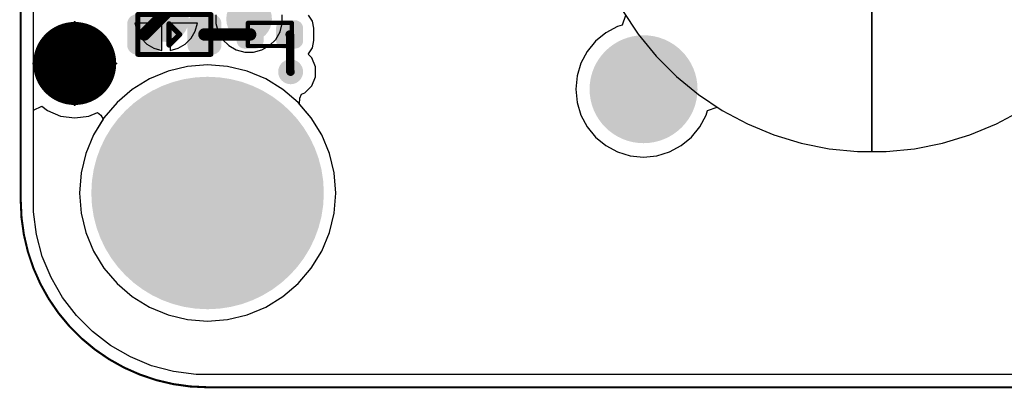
# Model space of a CAD drawing. Header units: inches. Extents: x 0 to 41, y 0 to 25.4.
# Tile 1 of 11: x 0 to 23.7, y 0 to 8.9. Entities that reach past the tile are written whole.
import ezdxf

# ---------------------------------------------------------------- set-up
doc = ezdxf.new("R2010")
doc.units = ezdxf.units.IN
for name, color, linetype in [('Board', 56, 'Continuous'), ('BOTTOM', 5, 'Continuous'), ('Bottom Solder', 6, 'Continuous'), ('Pad Holes', 156, 'Continuous'), ('TOP', 1, 'Continuous'), ('Top Assembly', 56, 'Continuous'), ('Top Solder', 216, 'Continuous'), ('Via Holes', 16, 'Continuous')]:
    doc.layers.add(name, color=color, linetype=linetype)

# ---------------------------------------------------------------- blocks, each defined once
blk = doc.blocks.new('F_____________1___F_________1_2350')
at = {"layer": 'TOP'}
h = blk.add_hatch(color=1, dxfattribs=at)
edge = h.paths.add_edge_path()
edge.add_arc((0, 0), 0.5, 0, 360)
at = {"layer": 'Top Solder'}
h = blk.add_hatch(color=216, dxfattribs=at)
edge = h.paths.add_edge_path()
edge.add_arc((0, 0), 1, 0, 360)
at = {"layer": 'TOP'}
for points, const_width in [([(0.5, 0, 1), (-0.5, 0, 1)], 1), ([(-0.75, 0, 1), (-0.25, 0, 1)], 0.5), ([(0.25, 0, 1), (0.75, 0, 1)], 0.5)]:
    blk.add_lwpolyline(points, format="xyb", close=True, dxfattribs=dict(at, const_width=const_width))
at = {"layer": 'Top Assembly', "const_width": 0.05}
for points in [[(0, 0), (0, 1)], [(0, 0), (-1, 0)], [(0, -1), (0, 0)], [(1, 0), (0, 0)]]:
    blk.add_lwpolyline(points, dxfattribs=at)
at = {"layer": 'Top Assembly'}
for points, const_width in [([(-0.012, 1, 1), (0.012, 1, 1)], 0.025), ([(0.5, 0, 1), (-0.5, 0, 1)], 0.05), ([(-1.012, 0, 1), (-0.988, 0, 1)], 0.025), ([(-0.512, 0, 1), (-0.487, 0, 1)], 0.025), ([(-0.012, 0, 1), (0.012, 0, 1)], 0.025), ([(-0.012, 0, 1), (0.012, 0, 1)], 0.025), ([(-0.012, 0, 1), (0.012, 0, 1)], 0.025), ([(-0.012, 0, 1), (0.012, 0, 1)], 0.025), ([(0.487, 0, 1), (0.512, 0, 1)], 0.025), ([(0.988, 0, 1), (1.012, 0, 1)], 0.025), ([(-0.012, -1, 1), (0.012, -1, 1)], 0.025)]:
    blk.add_lwpolyline(points, format="xyb", close=True, dxfattribs=dict(at, const_width=const_width))
blk = doc.blocks.new('LEDC1608X80N_AK_2355')
at = {"layer": 'TOP'}
h = blk.add_hatch(color=1, dxfattribs=at)
edge = h.paths.add_edge_path()
edge.add_arc((-0.545, -0.255), 0.18, 270, 360)
edge.add_line((-0.365, -0.255), (-0.365, 0.255))
edge.add_arc((-0.545, 0.255), 0.18, 0, 90)
edge.add_line((-0.545, 0.435), (-0.905, 0.435))
edge.add_arc((-0.905, 0.255), 0.18, 90, 180)
edge.add_line((-1.085, 0.255), (-1.085, -0.255))
edge.add_arc((-0.905, -0.255), 0.18, 180, 270)
edge.add_line((-0.905, -0.435), (-0.545, -0.435))
h = blk.add_hatch(color=1, dxfattribs=at)
edge = h.paths.add_edge_path()
edge.add_arc((0.545, 0.255), 0.18, 90, 180)
edge.add_line((0.365, 0.255), (0.365, -0.255))
edge.add_arc((0.545, -0.255), 0.18, 180, 270)
edge.add_line((0.545, -0.435), (0.905, -0.435))
edge.add_arc((0.905, -0.255), 0.18, 270, 360)
edge.add_line((1.085, -0.255), (1.085, 0.255))
edge.add_arc((0.905, 0.255), 0.18, 0, 90)
edge.add_line((0.905, 0.435), (0.545, 0.435))
at = {"layer": 'Top Solder'}
h = blk.add_hatch(color=216, dxfattribs=at)
edge = h.paths.add_edge_path()
edge.add_arc((-0.545, -0.255), 0.23, 270, 360)
edge.add_line((-0.315, -0.255), (-0.315, 0.255))
edge.add_arc((-0.545, 0.255), 0.23, 0, 90)
edge.add_line((-0.545, 0.485), (-0.905, 0.485))
edge.add_arc((-0.905, 0.255), 0.23, 90, 180)
edge.add_line((-1.135, 0.255), (-1.135, -0.255))
edge.add_arc((-0.905, -0.255), 0.23, 180, 270)
edge.add_line((-0.905, -0.485), (-0.545, -0.485))
h = blk.add_hatch(color=216, dxfattribs=at)
edge = h.paths.add_edge_path()
edge.add_arc((0.545, 0.255), 0.23, 90, 180)
edge.add_line((0.315, 0.255), (0.315, -0.255))
edge.add_arc((0.545, -0.255), 0.23, 180, 270)
edge.add_line((0.545, -0.485), (0.905, -0.485))
edge.add_arc((0.905, -0.255), 0.23, 270, 360)
edge.add_line((1.135, -0.255), (1.135, 0.255))
edge.add_arc((0.905, 0.255), 0.23, 0, 90)
edge.add_line((0.905, 0.485), (0.545, 0.485))
at = {"layer": 'Top Assembly'}
for points, const_width in [([(-0.88, 0.48), (-0.88, -0.48)], 0.12), ([(0.88, 0.48), (-0.88, 0.48)], 0.12), ([(0.88, -0.48), (0.88, 0.48)], 0.12), ([(0.127, 0.254), (-0.127, 0)], 0.127), ([(0.127, 0.254), (0.127, -0.254)], 0.127), ([(0.127, -0.254), (-0.127, 0)], 0.127), ([(0.88, -0.48), (-0.88, -0.48)], 0.12)]:
    blk.add_lwpolyline(points, dxfattribs=dict(at, const_width=const_width))
for points, const_width in [([(-0.91, 0.48, 1), (-0.85, 0.48, 1)], 0.06), ([(-0.91, 0.48, 1), (-0.85, 0.48, 1)], 0.06), ([(0.85, 0.48, 1), (0.91, 0.48, 1)], 0.06), ([(0.85, 0.48, 1), (0.91, 0.48, 1)], 0.06), ([(0.095, 0.254, 1), (0.159, 0.254, 1)], 0.0635), ([(0.095, 0.254, 1), (0.159, 0.254, 1)], 0.0635), ([(-0.159, 0, 1), (-0.095, 0, 1)], 0.0635), ([(-0.159, 0, 1), (-0.095, 0, 1)], 0.0635), ([(0.095, -0.254, 1), (0.159, -0.254, 1)], 0.0635), ([(0.095, -0.254, 1), (0.159, -0.254, 1)], 0.0635), ([(-0.91, -0.48, 1), (-0.85, -0.48, 1)], 0.06), ([(-0.91, -0.48, 1), (-0.85, -0.48, 1)], 0.06), ([(0.85, -0.48, 1), (0.91, -0.48, 1)], 0.06), ([(0.85, -0.48, 1), (0.91, -0.48, 1)], 0.06)]:
    blk.add_lwpolyline(points, format="xyb", close=True, dxfattribs=dict(at, const_width=const_width))
blk = doc.blocks.new('RES_0402_2356')
at = {"layer": 'TOP'}
h = blk.add_hatch(color=1, dxfattribs=at)
edge = h.paths.add_edge_path()
edge.add_arc((-0.34, -0.15), 0.14, 270, 360)
edge.add_line((-0.2, -0.15), (-0.2, 0.15))
edge.add_arc((-0.34, 0.15), 0.14, 0, 90)
edge.add_line((-0.34, 0.29), (-0.61, 0.29))
edge.add_arc((-0.61, 0.15), 0.14, 90, 180)
edge.add_line((-0.75, 0.15), (-0.75, -0.15))
edge.add_arc((-0.61, -0.15), 0.14, 180, 270)
edge.add_line((-0.61, -0.29), (-0.34, -0.29))
h = blk.add_hatch(color=1, dxfattribs=at)
edge = h.paths.add_edge_path()
edge.add_arc((0.34, 0.15), 0.14, 90, 180)
edge.add_line((0.2, 0.15), (0.2, -0.15))
edge.add_arc((0.34, -0.15), 0.14, 180, 270)
edge.add_line((0.34, -0.29), (0.61, -0.29))
edge.add_arc((0.61, -0.15), 0.14, 270, 360)
edge.add_line((0.75, -0.15), (0.75, 0.15))
edge.add_arc((0.61, 0.15), 0.14, 0, 90)
edge.add_line((0.61, 0.29), (0.34, 0.29))
at = {"layer": 'Top Solder'}
h = blk.add_hatch(color=216, dxfattribs=at)
edge = h.paths.add_edge_path()
edge.add_arc((-0.34, -0.15), 0.19, 270, 360)
edge.add_line((-0.15, -0.15), (-0.15, 0.15))
edge.add_arc((-0.34, 0.15), 0.19, 0, 90)
edge.add_line((-0.34, 0.34), (-0.61, 0.34))
edge.add_arc((-0.61, 0.15), 0.19, 90, 180)
edge.add_line((-0.8, 0.15), (-0.8, -0.15))
edge.add_arc((-0.61, -0.15), 0.19, 180, 270)
edge.add_line((-0.61, -0.34), (-0.34, -0.34))
h = blk.add_hatch(color=216, dxfattribs=at)
edge = h.paths.add_edge_path()
edge.add_arc((0.34, 0.15), 0.19, 90, 180)
edge.add_line((0.15, 0.15), (0.15, -0.15))
edge.add_arc((0.34, -0.15), 0.19, 180, 270)
edge.add_line((0.34, -0.34), (0.61, -0.34))
edge.add_arc((0.61, -0.15), 0.19, 270, 360)
edge.add_line((0.8, -0.15), (0.8, 0.15))
edge.add_arc((0.61, 0.15), 0.19, 0, 90)
edge.add_line((0.61, 0.34), (0.34, 0.34))
at = {"layer": 'Top Assembly', "const_width": 0.1}
for points in [[(0.53, 0.28), (-0.53, 0.28)], [(-0.53, 0.28), (-0.53, -0.28)], [(0.53, 0.28), (0.53, -0.28)], [(0.53, -0.28), (-0.53, -0.28)]]:
    blk.add_lwpolyline(points, dxfattribs=at)
at = {"layer": 'Top Assembly', "const_width": 0.05}
for points in [[(-0.555, 0.28, 1), (-0.505, 0.28, 1)], [(-0.555, 0.28, 1), (-0.505, 0.28, 1)], [(0.505, 0.28, 1), (0.555, 0.28, 1)], [(0.505, 0.28, 1), (0.555, 0.28, 1)], [(-0.555, -0.28, 1), (-0.505, -0.28, 1)], [(-0.555, -0.28, 1), (-0.505, -0.28, 1)], [(0.505, -0.28, 1), (0.555, -0.28, 1)], [(0.505, -0.28, 1), (0.555, -0.28, 1)]]:
    blk.add_lwpolyline(points, format="xyb", close=True, dxfattribs=at)
blk = doc.blocks.new('TP_1_00MM_B_2366')
at = {"layer": 'BOTTOM'}
h = blk.add_hatch(color=5, dxfattribs=at)
edge = h.paths.add_edge_path()
edge.add_arc((0, 0), 0.5, 0, 360)
at = {"layer": 'Bottom Solder'}
h = blk.add_hatch(color=6, dxfattribs=at)
edge = h.paths.add_edge_path()
edge.add_arc((0, 0), 0.55, 0, 360)
blk = doc.blocks.new('TP_1_00MM_B_2370')
at = {"layer": 'BOTTOM'}
h = blk.add_hatch(color=5, dxfattribs=at)
edge = h.paths.add_edge_path()
edge.add_arc((0, 0), 0.5, 0, 360)
at = {"layer": 'Bottom Solder'}
h = blk.add_hatch(color=6, dxfattribs=at)
edge = h.paths.add_edge_path()
edge.add_arc((0, 0), 0.55, 0, 360)

msp = doc.modelspace()

# ---------------------------------------------------------------- hatches: boundary and pattern name
at = {"layer": 'BOTTOM'}
h = msp.add_hatch(color=5, dxfattribs=at)
edge = h.paths.add_edge_path()
edge.add_arc((15, 7.18), 1, 0, 360)
h = msp.add_hatch(color=5, dxfattribs=at)
edge = h.paths.add_edge_path()
edge.add_arc((6.5, 7.6), 0.3, 0, 360)
h = msp.add_hatch(color=5, dxfattribs=at)
edge = h.paths.add_edge_path()
edge.add_arc((4.5, 4.68), 1.5, 0, 360)
at = {"layer": 'Bottom Solder'}
h = msp.add_hatch(color=6, dxfattribs=at)
edge = h.paths.add_edge_path()
edge.add_arc((15, 7.18), 1.3, 0, 360)
h = msp.add_hatch(color=6, dxfattribs=at)
edge = h.paths.add_edge_path()
edge.add_arc((4.5, 4.68), 2.8, 0, 360)
at = {"layer": 'Pad Holes'}
h = msp.add_hatch(color=7, dxfattribs=at)
edge = h.paths.add_edge_path()
edge.add_arc((15, 7.18), 1.1, 0, 360)
h = msp.add_hatch(color=7, dxfattribs=at)
edge = h.paths.add_edge_path()
edge.add_arc((4.5, 4.68), 1.6, 0, 360)
at = {"layer": 'TOP'}
h = msp.add_hatch(color=1, dxfattribs=at)
edge = h.paths.add_edge_path()
edge.add_arc((15, 7.18), 1, 0, 360)
h = msp.add_hatch(color=1, dxfattribs=at)
edge = h.paths.add_edge_path()
edge.add_arc((6.5, 7.6), 0.3, 0, 360)
h = msp.add_hatch(color=1, dxfattribs=at)
edge = h.paths.add_edge_path()
edge.add_arc((4.5, 4.68), 1.5, 0, 360)
at = {"layer": 'Top Solder'}
h = msp.add_hatch(color=216, dxfattribs=at)
edge = h.paths.add_edge_path()
edge.add_arc((15, 7.18), 1.3, 0, 360)
h = msp.add_hatch(color=216, dxfattribs=at)
edge = h.paths.add_edge_path()
edge.add_arc((4.5, 4.68), 2.8, 0, 360)
at = {"layer": 'Via Holes'}
h = msp.add_hatch(color=7, dxfattribs=at)
edge = h.paths.add_edge_path()
edge.add_arc((6.5, 7.6), 0.15, 0, 360)

# ---------------------------------------------------------------- linework, layer by layer
at = {"layer": 'Board', "const_width": 0.05}
for points in [[(0, 4.5), (0, 20.86)], [(4.5, 0), (36.5, 0)]]:
    msp.add_lwpolyline(points, dxfattribs=at)
at = {"layer": 'Board', "const_width": 0.025}
for points in [[(-0.012, 4.5, 1), (0.013, 4.5, 1)], [(-0.012, 4.5, 1), (0.013, 4.5, 1)], [(4.488, 0, 1), (4.513, 0, 1)], [(4.488, 0, 1), (4.513, 0, 1)]]:
    msp.add_lwpolyline(points, format="xyb", close=True, dxfattribs=at)
at = {"layer": 'Board', "const_width": 0.05}
msp.add_lwpolyline([(4.5, 0, -0.414214), (0, 4.5)], format="xyb", dxfattribs=at)
at = {"layer": 'BOTTOM'}
for p, q in [((0.306, 4.5), (0.306, 20.86)), ((14.489, 9.077), (14.871, 8.505)), ((20.5, 5.68), (20.5, 9.18)), ((20.5, 9.18), (20.5, 5.68)), ((4.7, 8.975), (4.7, 8.765)), ((6.3, 8.765), (6.3, 8.975)), ((14.569, 8.956), (14.485, 8.722)), ((3.4, 8.77), (2.746, 8.77)), ((2.746, 8.77), (2.797, 8.579)), ((2.797, 8.579), (2.897, 8.407)), ((3.4, 8.116), (3.4, 8.77)), ((4.254, 8.77), (3.6, 8.77)), ((3.6, 8.77), (3.6, 8.116)), ((4.103, 8.407), (4.203, 8.579)), ((4.203, 8.579), (4.254, 8.77)), ((4.7, 8.765), (4.755, 8.561)), ((4.755, 8.561), (4.86, 8.379)), ((6.14, 8.379), (6.246, 8.561)), ((6.246, 8.561), (6.3, 8.765)), ((14.093, 8.538), (13.845, 8.335)), ((14.375, 8.689), (14.093, 8.538)), ((14.485, 8.722), (14.375, 8.689)), ((2.897, 8.407), (3.037, 8.267)), ((3.963, 8.267), (4.103, 8.407)), ((4.86, 8.379), (5.009, 8.23)), ((5.991, 8.23), (6.14, 8.379)), ((13.845, 8.335), (13.642, 8.087)), ((14.871, 8.505), (15.307, 7.973)), ((3.037, 8.267), (3.209, 8.167)), ((3.209, 8.167), (3.4, 8.116)), ((3.6, 8.116), (3.791, 8.167)), ((3.791, 8.167), (3.963, 8.267)), ((5.009, 8.23), (5.191, 8.125)), ((5.191, 8.125), (5.395, 8.07)), ((5.395, 8.07), (5.605, 8.07)), ((5.605, 8.07), (5.809, 8.125)), ((5.809, 8.125), (5.991, 8.23)), ((13.642, 8.087), (13.491, 7.805)), ((15.307, 7.973), (15.793, 7.487)), ((3.547, 7.614), (3.1, 7.428)), ((4.017, 7.727), (3.547, 7.614)), ((4.5, 7.765), (4.017, 7.727)), ((4.983, 7.727), (4.5, 7.765)), ((5.453, 7.614), (4.983, 7.727)), ((5.9, 7.428), (5.453, 7.614)), ((13.491, 7.805), (13.399, 7.499)), ((3.1, 7.428), (2.687, 7.175)), ((6.313, 7.175), (5.9, 7.428)), ((13.399, 7.499), (13.367, 7.18)), ((15.793, 7.487), (16.325, 7.051)), ((2.687, 7.175), (2.319, 6.861)), ((6.681, 6.861), (6.313, 7.175)), ((13.367, 7.18), (13.399, 6.861)), ((16.325, 7.051), (16.897, 6.669)), ((2.319, 6.861), (2.005, 6.493)), ((6.995, 6.493), (6.681, 6.861)), ((13.399, 6.861), (13.491, 6.555)), ((16.509, 6.555), (16.542, 6.665)), ((16.542, 6.665), (16.776, 6.749)), ((16.776, 6.749), (16.897, 6.669)), ((16.897, 6.669), (17.504, 6.344)), ((16.897, 6.669), (17.504, 6.344)), ((23.497, 6.344), (24.103, 6.669)), ((23.497, 6.344), (24.103, 6.669)), ((2.005, 6.493), (1.752, 6.08)), ((7.248, 6.08), (6.995, 6.493)), ((13.491, 6.555), (13.642, 6.273)), ((16.358, 6.273), (16.509, 6.555)), ((13.642, 6.273), (13.845, 6.025)), ((16.155, 6.025), (16.358, 6.273)), ((17.504, 6.344), (18.139, 6.081)), ((17.504, 6.344), (18.139, 6.081)), ((22.861, 6.081), (23.497, 6.344)), ((22.861, 6.081), (23.497, 6.344)), ((1.752, 6.08), (1.566, 5.633)), ((7.434, 5.633), (7.248, 6.08)), ((13.845, 6.025), (14.093, 5.822)), ((15.907, 5.822), (16.155, 6.025)), ((18.139, 6.081), (18.797, 5.882)), ((18.139, 6.081), (18.797, 5.882)), ((22.203, 5.882), (22.861, 6.081)), ((22.203, 5.882), (22.861, 6.081)), ((14.093, 5.822), (14.375, 5.671)), ((15.625, 5.671), (15.907, 5.822)), ((18.797, 5.882), (19.472, 5.747)), ((18.797, 5.882), (19.472, 5.747)), ((19.472, 5.747), (20.156, 5.68)), ((19.472, 5.747), (20.156, 5.68)), ((20.844, 5.68), (21.528, 5.747)), ((20.844, 5.68), (21.528, 5.747)), ((21.528, 5.747), (22.203, 5.882)), ((21.528, 5.747), (22.203, 5.882)), ((1.566, 5.633), (1.453, 5.163)), ((7.547, 5.163), (7.434, 5.633)), ((14.375, 5.671), (14.681, 5.579)), ((14.681, 5.579), (15, 5.547)), ((15, 5.547), (15.319, 5.579)), ((15.319, 5.579), (15.625, 5.671)), ((20.156, 5.68), (20.5, 5.68)), ((20.156, 5.68), (20.844, 5.68)), ((20.5, 5.68), (20.5, 5.68)), ((20.5, 5.68), (20.844, 5.68)), ((1.453, 5.163), (1.416, 4.68)), ((7.585, 4.68), (7.547, 5.163)), ((1.416, 4.68), (1.453, 4.197)), ((7.547, 4.197), (7.585, 4.68)), ((0.306, 4.225), (0.306, 4.5)), ((0.378, 3.68), (0.306, 4.225)), ((1.453, 4.197), (1.566, 3.727)), ((7.434, 3.727), (7.547, 4.197)), ((0.52, 3.149), (0.378, 3.68)), ((1.566, 3.727), (1.752, 3.28)), ((7.248, 3.28), (7.434, 3.727)), ((0.73, 2.641), (0.52, 3.149)), ((1.752, 3.28), (2.005, 2.867)), ((6.995, 2.867), (7.248, 3.28)), ((2.005, 2.867), (2.319, 2.499)), ((6.681, 2.499), (6.995, 2.867)), ((1.005, 2.165), (0.73, 2.641)), ((2.319, 2.499), (2.687, 2.185)), ((6.313, 2.185), (6.681, 2.499)), ((1.34, 1.729), (1.005, 2.165)), ((2.687, 2.185), (3.1, 1.932)), ((5.9, 1.932), (6.313, 2.185)), ((3.1, 1.932), (3.547, 1.746)), ((5.453, 1.746), (5.9, 1.932)), ((1.729, 1.34), (1.34, 1.729)), ((3.547, 1.746), (4.017, 1.633)), ((4.983, 1.633), (5.453, 1.746)), ((4.017, 1.633), (4.5, 1.596)), ((4.5, 1.596), (4.983, 1.633)), ((2.165, 1.005), (1.729, 1.34)), ((2.641, 0.73), (2.165, 1.005)), ((3.149, 0.52), (2.641, 0.73)), ((3.68, 0.378), (3.149, 0.52)), ((4.225, 0.306), (3.68, 0.378)), ((4.5, 0.306), (4.225, 0.306)), ((36.5, 0.306), (4.5, 0.306))]:
    msp.add_line(p, q, dxfattribs=at)
at = {"layer": 'TOP'}
for p, q in [((14.489, 9.077), (14.871, 8.505)), ((20.5, 9.18), (20.5, 5.68)), ((20.5, 5.68), (20.5, 9.18)), ((7.024, 8.822), (6.927, 8.967)), ((7.059, 8.65), (7.024, 8.822)), ((14.569, 8.956), (14.485, 8.722)), ((7.059, 8.35), (7.059, 8.65)), ((14.093, 8.538), (13.845, 8.335)), ((14.375, 8.689), (14.093, 8.538)), ((14.485, 8.722), (14.375, 8.689)), ((7.024, 8.178), (7.059, 8.35)), ((13.845, 8.335), (13.642, 8.087)), ((14.871, 8.505), (15.307, 7.973)), ((6.927, 8.033), (7.024, 8.178)), ((13.642, 8.087), (13.491, 7.805)), ((6.926, 8.022), (6.927, 8.033)), ((7.009, 7.94), (6.926, 8.022)), ((7.1, 7.719), (7.009, 7.94)), ((15.307, 7.973), (15.793, 7.487)), ((7.1, 7.481), (7.1, 7.719)), ((13.491, 7.805), (13.399, 7.499)), ((7.009, 7.26), (7.1, 7.481)), ((13.399, 7.499), (13.367, 7.18)), ((15.793, 7.487), (16.325, 7.051)), ((6.84, 7.091), (7.009, 7.26)), ((13.367, 7.18), (13.399, 6.861)), ((6.714, 6.823), (6.723, 6.966)), ((6.723, 6.966), (6.759, 7.058)), ((6.759, 7.058), (6.84, 7.091)), ((16.325, 7.051), (16.897, 6.669)), ((0.306, 6.672), (0.506, 6.771)), ((0.306, 4.5), (0.306, 6.672)), ((0.506, 6.771), (0.644, 6.664)), ((0.644, 6.664), (0.961, 6.533)), ((6.995, 6.493), (6.714, 6.823)), ((13.399, 6.861), (13.491, 6.555)), ((16.509, 6.555), (16.542, 6.665)), ((16.542, 6.665), (16.776, 6.749)), ((16.776, 6.749), (16.897, 6.669)), ((16.897, 6.669), (17.504, 6.344)), ((16.897, 6.669), (17.504, 6.344)), ((23.497, 6.344), (24.103, 6.669)), ((23.497, 6.344), (24.103, 6.669)), ((0.961, 6.533), (1.3, 6.489)), ((1.3, 6.489), (1.639, 6.533)), ((1.639, 6.533), (1.852, 6.622)), ((1.984, 6.46), (1.752, 6.08)), ((1.852, 6.622), (1.932, 6.554)), ((1.932, 6.554), (1.984, 6.46)), ((7.248, 6.08), (6.995, 6.493)), ((13.491, 6.555), (13.642, 6.273)), ((16.358, 6.273), (16.509, 6.555)), ((13.642, 6.273), (13.845, 6.025)), ((16.155, 6.025), (16.358, 6.273)), ((17.504, 6.344), (18.139, 6.081)), ((17.504, 6.344), (18.139, 6.081)), ((22.861, 6.081), (23.497, 6.344)), ((22.861, 6.081), (23.497, 6.344)), ((1.752, 6.08), (1.566, 5.633)), ((7.434, 5.633), (7.248, 6.08)), ((13.845, 6.025), (14.093, 5.822)), ((15.907, 5.822), (16.155, 6.025)), ((18.139, 6.081), (18.797, 5.882)), ((18.139, 6.081), (18.797, 5.882)), ((22.203, 5.882), (22.861, 6.081)), ((22.203, 5.882), (22.861, 6.081)), ((14.093, 5.822), (14.375, 5.671)), ((15.625, 5.671), (15.907, 5.822)), ((18.797, 5.882), (19.472, 5.747)), ((18.797, 5.882), (19.472, 5.747)), ((19.472, 5.747), (20.156, 5.68)), ((19.472, 5.747), (20.156, 5.68)), ((20.844, 5.68), (21.528, 5.747)), ((20.844, 5.68), (21.528, 5.747)), ((21.528, 5.747), (22.203, 5.882)), ((21.528, 5.747), (22.203, 5.882)), ((1.566, 5.633), (1.453, 5.163)), ((7.547, 5.163), (7.434, 5.633)), ((14.375, 5.671), (14.681, 5.579)), ((14.681, 5.579), (15, 5.547)), ((15, 5.547), (15.319, 5.579)), ((15.319, 5.579), (15.625, 5.671)), ((20.156, 5.68), (20.5, 5.68)), ((20.156, 5.68), (20.844, 5.68)), ((20.5, 5.68), (20.844, 5.68)), ((20.5, 5.68), (20.5, 5.68)), ((1.453, 5.163), (1.416, 4.68)), ((7.585, 4.68), (7.547, 5.163)), ((1.416, 4.68), (1.453, 4.197)), ((7.547, 4.197), (7.585, 4.68)), ((0.306, 4.225), (0.306, 4.5)), ((0.378, 3.68), (0.306, 4.225)), ((1.453, 4.197), (1.566, 3.727)), ((7.434, 3.727), (7.547, 4.197)), ((0.52, 3.149), (0.378, 3.68)), ((1.566, 3.727), (1.752, 3.28)), ((7.248, 3.28), (7.434, 3.727)), ((0.73, 2.641), (0.52, 3.149)), ((1.752, 3.28), (2.005, 2.867)), ((6.995, 2.867), (7.248, 3.28)), ((2.005, 2.867), (2.319, 2.499)), ((6.681, 2.499), (6.995, 2.867)), ((1.005, 2.165), (0.73, 2.641)), ((2.319, 2.499), (2.687, 2.185)), ((6.313, 2.185), (6.681, 2.499)), ((1.34, 1.729), (1.005, 2.165)), ((2.687, 2.185), (3.1, 1.932)), ((5.9, 1.932), (6.313, 2.185)), ((3.1, 1.932), (3.547, 1.746)), ((5.453, 1.746), (5.9, 1.932)), ((1.729, 1.34), (1.34, 1.729)), ((3.547, 1.746), (4.017, 1.633)), ((4.983, 1.633), (5.453, 1.746)), ((4.017, 1.633), (4.5, 1.596)), ((4.5, 1.596), (4.983, 1.633)), ((2.165, 1.005), (1.729, 1.34)), ((2.641, 0.73), (2.165, 1.005)), ((3.149, 0.52), (2.641, 0.73)), ((3.68, 0.378), (3.149, 0.52)), ((4.225, 0.306), (3.68, 0.378)), ((4.5, 0.306), (4.225, 0.306)), ((36.5, 0.306), (4.5, 0.306))]:
    msp.add_line(p, q, dxfattribs=at)
for points, const_width in [([(2.975, 8.5), (3.98, 9.505)], 0.3), ([(4.425, 8.5), (5.525, 8.5)], 0.3), ([(6.475, 8.5), (6.488, 8.488)], 0.2), ([(6.488, 7.612), (6.488, 8.488)], 0.2), ([(6.488, 7.612), (6.5, 7.6)], 0.2)]:
    msp.add_lwpolyline(points, dxfattribs=dict(at, const_width=const_width))
for points, const_width in [([(2.9, 8.5, 1), (3.05, 8.5, 1)], 0.15), ([(4.35, 8.5, 1), (4.5, 8.5, 1)], 0.15), ([(5.45, 8.5, 1), (5.6, 8.5, 1)], 0.15), ([(6.425, 8.5, 1), (6.525, 8.5, 1)], 0.1), ([(6.438, 8.488, 1), (6.538, 8.488, 1)], 0.1), ([(6.438, 8.488, 1), (6.538, 8.488, 1)], 0.1), ([(6.438, 7.612, 1), (6.538, 7.612, 1)], 0.1), ([(6.438, 7.612, 1), (6.538, 7.612, 1)], 0.1), ([(6.45, 7.6, 1), (6.55, 7.6, 1)], 0.1)]:
    msp.add_lwpolyline(points, format="xyb", close=True, dxfattribs=dict(at, const_width=const_width))

# ---------------------------------------------------------------- block references
for name, p, rotation in [('TP_1_00MM_B_2370', (3.5, 8.87), 90), ('LEDC1608X80N_AK_2355', (3.7, 8.5), 180), ('F_____________1___F_________1_2350', (1.3, 7.8), 270), ('RES_0402_2356', (6, 8.5), 180)]:
    msp.add_blockref(name, p, dxfattribs=dict(rotation=rotation))
msp.add_blockref('TP_1_00MM_B_2366', (5.5, 8.87))

doc.saveas('drawing.dxf')
